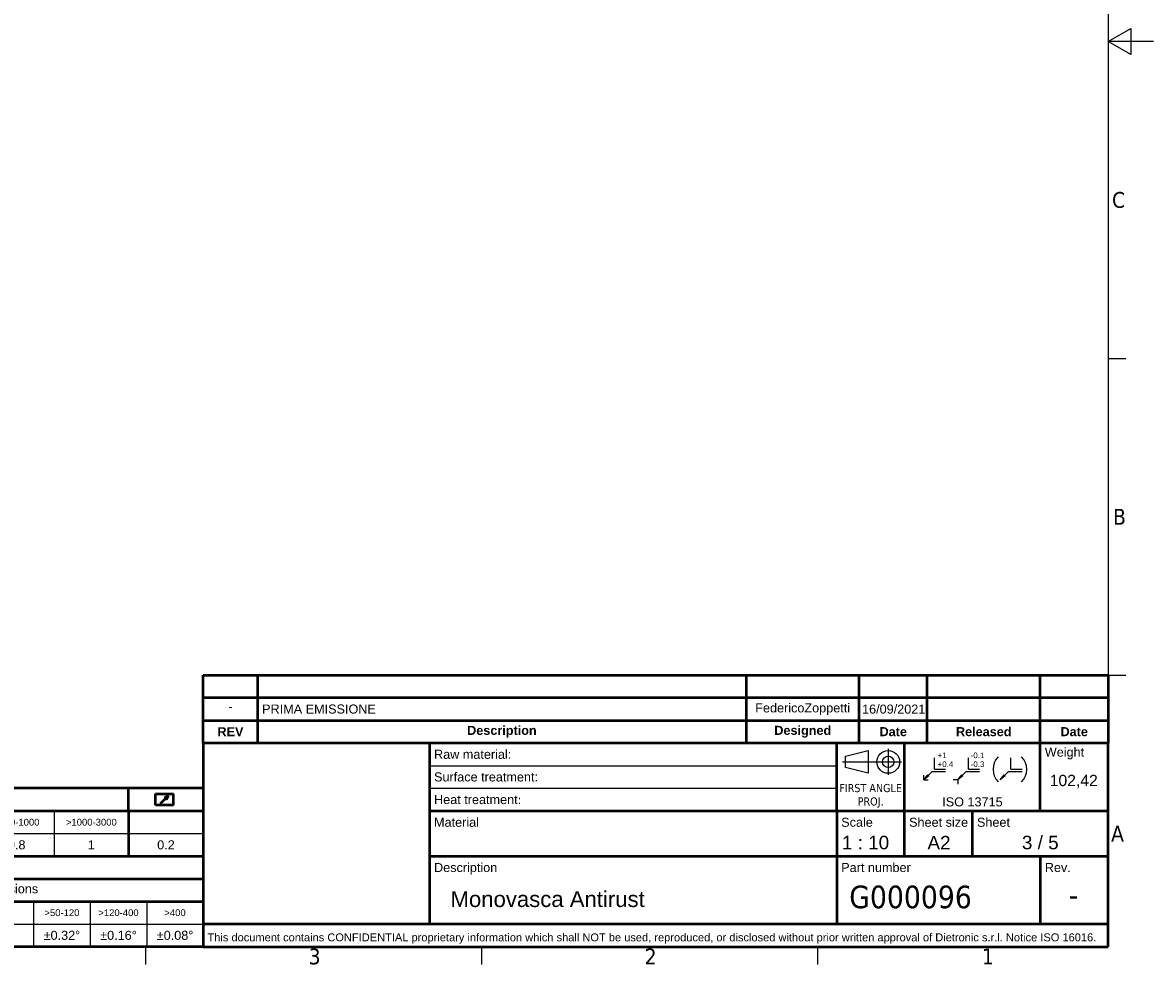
# Model space of a CAD drawing. Header units: millimetres. Extents: x 0 to 5940, y 0 to 4200.
# Tile 17 of 26: x 3441 to 5940, y 61 to 2142. Entities that reach past the tile are written whole.
import ezdxf
from ezdxf.enums import TextEntityAlignment as Align

# ---------------------------------------------------------------- set-up
doc = ezdxf.new("R2010")
doc.units = ezdxf.units.MM
doc.header["$LTSCALE"] = 10
doc.layers.get('0').update_dxf_attribs({"lineweight": 25})
for name, color, linetype, lineweight in [('Geometria schizzo (ISO)', 7, 'Continuous', 25), ('Geometria schizzo(ISO)', 7, 'Continuous', 50), ('Simbolo (ISO)', 7, 'Continuous', 25), ('Titolo (ISO)', 7, 'Continuous', 50)]:
    doc.layers.add(name, color=color, linetype=linetype, lineweight=lineweight)
doc.styles.add('Stile testo11', font='tahoma.ttf')
doc.styles.add('Stile testo132', font='tahoma.ttf')
doc.styles.add('Stile testo136', font='arial.ttf')
doc.styles.add('Stile testo26', font='arial.ttf')
doc.styles.add('Stile testo27', font='arial.ttf')
doc.styles.add('Stile testo68', font='arial.ttf')
doc.styles.add('Testo nota (ISO)', font='tahoma.ttf')

# ---------------------------------------------------------------- blocks, each defined once
blk = doc.blocks.new('Bordi Bordo di default')
at = {"layer": 'Geometria schizzo (ISO)'}
for p, q in [((584, 140), (587.9, 140)), ((584, 70), (587.9, 70)), ((371.25, 10), (371.25, 6.1)), ((445.5, 10), (445.5, 6.1)), ((519.75, 10), (519.75, 6.1))]:
    blk.add_line(p, q, dxfattribs=at)
at = {"layer": 'Geometria schizzo (ISO)', "flags": 128}
for points in [[(10, 10), (10, 410), (584, 410), (584, 10), (10, 10)], [(594, 210), (584, 210), (589, 212.89), (589, 207.11), (584, 210)]]:
    blk.add_lwpolyline(points, dxfattribs=at)
at = {"layer": 'Simbolo (ISO)', "char_height": 3.5, "attachment_point": 7, "style": 'Testo nota (ISO)'}
for s, insert in [('C', (584.86, 173.19)), ('B', (585.08, 103.25)), ('A', (584.66, 33.25)), ('3', (407.29, 6.03)), ('2', (481.56, 6.1)), ('1', (556.09, 6.1))]:
    blk.add_mtext(s, dxfattribs=dict(at, insert=insert))
blk = doc.blocks.new('Cartigli Dietronic')
at = {"color": 7, "linetype": 'Continuous', "lineweight": 25}
for p, q in [((241.72, 239.73), (246.76, 240.99)), ((246.76, 240.99), (246.76, 235.95)), ((251.19, 241.34), (251.19, 235.58)), ((241.09, 238.47), (254.09, 238.47)), ((241.72, 237.21), (241.72, 239.73)), ((261.43, 236.89), (261.43, 239.34)), ((268.93, 236.89), (268.93, 239.34)), ((278.31, 236.89), (278.31, 239.34)), ((246.76, 235.95), (241.72, 237.21)), ((259.05, 234.51), (260.91, 236.37)), ((259.05, 234.51), (259.93, 235.61)), ((259.05, 234.51), (259.05, 235.51)), ((260.15, 235.4), (259.05, 234.51)), ((259.93, 235.61), (260.15, 235.4)), ((260.91, 236.37), (263.88, 236.37)), ((261.43, 236.89), (263.88, 236.89)), ((266.55, 234.51), (268.41, 236.37)), ((266.55, 234.51), (267.43, 235.61)), ((267.65, 235.4), (266.55, 234.51)), ((267.43, 235.61), (267.65, 235.4)), ((268.41, 236.37), (271.38, 236.37)), ((268.93, 236.89), (271.38, 236.89)), ((275.93, 234.51), (277.78, 236.37)), ((275.93, 234.51), (276.81, 235.61)), ((277.03, 235.4), (275.93, 234.51)), ((276.81, 235.61), (277.03, 235.4)), ((277.78, 236.37), (280.76, 236.37)), ((278.31, 236.89), (280.76, 236.89)), ((259.05, 234.51), (260.05, 234.51)), ((266.55, 234.51), (265.55, 234.51)), ((266.55, 234.51), (266.55, 233.51))]:
    blk.add_line(p, q, dxfattribs=at)
at = {"color": 7, "lineweight": 50}
for p, q in [((89.24, 228.88), (89.24, 231.38)), ((89.24, 231.38), (93.24, 231.38)), ((90.34, 229.27), (92.11, 231.03)), ((91.21, 230.54), (92.11, 231.03)), ((91.21, 230.54), (91.64, 230.16)), ((91.64, 230.16), (92.11, 231.03)), ((93.24, 228.88), (93.24, 231.38)), ((93.24, 228.88), (89.24, 228.88))]:
    blk.add_line(p, q, dxfattribs=at)
at = {"color": 7, "linetype": 'Continuous', "lineweight": 25}
for radius in [2.52, 1.26]:
    blk.add_circle((251.19, 238.46), radius, dxfattribs=at)
for centre, start, end in [((278.3, 236.82), 135.5, 224.5), ((277.86, 236.82), 315.5, 44.5)]:
    blk.add_arc(centre, 3.94, start, end, dxfattribs=at)
at = {"layer": 'Geometria schizzo(ISO)'}
for p, q in [((99.8, 252.63), (99.8, 257.63)), ((99.8, 257.63), (299.8, 257.63)), ((111.8, 257.63), (111.8, 242.63)), ((219.8, 257.63), (219.8, 242.63)), ((244.8, 242.63), (244.8, 257.63)), ((259.8, 242.63), (259.8, 257.63)), ((284.8, 242.63), (284.8, 257.63)), ((299.8, 257.63), (299.8, 252.63)), ((99.8, 247.63), (99.8, 252.63)), ((299.8, 252.63), (99.8, 252.63)), ((299.8, 252.63), (299.8, 247.63)), ((99.8, 242.63), (99.8, 247.63)), ((99.8, 247.63), (299.8, 247.63)), ((299.8, 247.63), (299.8, 242.63)), ((254.8, 217.63), (254.8, 227.63)), ((269.8, 217.63), (269.8, 227.63)), ((284.8, 217.63), (284.8, 202.63)), ((299.8, 202.63), (99.8, 202.63))]:
    blk.add_line(p, q, dxfattribs=at)
at = {"layer": 'Titolo (ISO)'}
for p, q in [((99.8, 242.63), (99.8, 197.63)), ((149.8, 242.63), (99.8, 242.63)), ((299.8, 242.63), (149.8, 242.63)), ((149.8, 242.63), (149.8, 202.63)), ((239.8, 227.63), (239.8, 242.63)), ((254.8, 227.63), (254.8, 242.63)), ((284.8, 227.63), (284.8, 242.63)), ((299.8, 197.63), (299.8, 242.63)), ((99.8, 232.63), (-100.2, 232.63)), ((83.3, 227.63), (83.3, 232.63)), ((-100.2, 227.63), (99.8, 227.63)), ((83.3, 227.63), (83.3, 217.63)), ((149.8, 227.63), (299.8, 227.63)), ((239.8, 227.63), (239.8, 217.63)), ((-100.2, 217.63), (99.8, 217.63)), ((149.8, 217.63), (299.8, 217.63)), ((239.8, 217.63), (239.8, 202.63)), ((-100.2, 212.63), (99.8, 212.63)), ((-100.2, 207.63), (99.8, 207.63)), ((99.8, 197.63), (-100.2, 197.63)), ((99.8, 197.63), (299.8, 197.63))]:
    blk.add_line(p, q, dxfattribs=at)
at = {"layer": 'Titolo (ISO)', "lineweight": 25}
for p, q in [((149.8, 237.63), (239.8, 237.63)), ((149.8, 232.63), (239.8, 232.63)), ((66.8, 227.63), (66.8, 217.63)), ((-100.2, 222.63), (99.8, 222.63)), ((62.3, 207.63), (62.3, 197.63)), ((74.8, 207.63), (74.8, 197.63)), ((87.3, 207.63), (87.3, 197.63)), ((-100.2, 202.63), (99.8, 202.63))]:
    blk.add_line(p, q, dxfattribs=at)
at = {"layer": 'Titolo (ISO)', "style": 'Testo nota (ISO)'}
for s, insert, char_height, attachment_point in [('\\fArial|b0|i0;\\H2.0000;-', (105.8, 250.7), 2, 5), ('\\fArial|b0|i0;\\H2.0000;PRIMA EMISSIONE', (112.8, 250.13), 2, 4), ('\\fArial|b1|i0;\\H2.0000;REV', (105.8, 245.13), 2, 5), ('\\fArial|b1|i0;\\H2.0000;Description', (165.8, 245.13), 2, 5), ('\\fArial|b1|i0;\\H2.0000;Designed', (232.3, 245.13), 2, 5), ('\\fArial|b1|i0;\\H2.0000;Date', (252.3, 245.13), 2, 5), ('\\fArial|b1|i0;\\H2.0000;Released', (272.3, 245.13), 2, 5), ('\\fArial|b1|i0;\\H2.0000;Date', (292.3, 245.13), 2, 5), ('\\fArial|b0|i0;\\H2.0000;Raw material:', (150.8, 240.13), 2, 4), ('\\fArial|b0|i0;\\H2.0000;Weight', (285.8, 241.63), 2, 1), ('\\fArial|b0|i0;\\H2.0000;Surface treatment:', (150.8, 235.13), 2, 4), ('\\fArial|b0|i0;\\H2.0000;Heat treatment\\fTahoma|b0|i0;\\H2.0000;:', (150.8, 230.13), 2, 4), ('\\fArial|b0|i0;\\H2.0000;ISO 13715', (269.8, 230.63), 2, 2), ('\\fArial|b0|i0;\\H1.5000;>300-1000', (58.55, 225.13), 1.5, 5), ('\\fArial|b0|i0;\\H1.5000;>1000-3000', (75.05, 225.13), 1.5, 5), ('\\fArial|b0|i0;\\H2.0000;Material', (150.8, 226.13), 2, 1), ('\\fArial|b0|i0;\\H2.0000;Scale', (240.8, 226.13), 2, 1), ('\\fArial|b0|i0;\\H2.0000;Sheet size', (255.8, 226.13), 2, 1), ('\\fArial|b0|i0;\\H2.0000;Sheet', (270.8, 226.13), 2, 1), ('\\fArial|b0|i0;\\H2.0000;0.8', (58.55, 220.13), 2, 5), ('\\fArial|b0|i0;\\H2.0000;1', (75.05, 220.13), 2, 5), ('\\fArial|b0|i0;\\H2.0000;0.2', (91.55, 220.13), 2, 5), ('\\fArial|b0|i0;\\H2.9900;3 / 5', (284.8, 220.63), 2.99, 5), ('\\fArial|b0|i0;\\H2.0000;Description', (150.8, 216.13), 2, 1), ('\\fArial|b0|i0;\\H2.0000;Part number', (240.8, 216.13), 2, 1), ('\\fArial|b0|i0;\\H2.0000;Rev.', (285.8, 216.13), 2, 1), ('\\fArial|b0|i0;\\H2.0000;Angular Dimensions', (38.3, 210.13), 2, 4), ('\\fArial|b0|i0;\\H1.5000;>50-120', (68.55, 205.13), 1.5, 5), ('\\fArial|b0|i0;\\H1.5000;>120-400', (81.05, 205.13), 1.5, 5), ('\\fArial|b0|i0;\\H1.5000;>400', (93.55, 205.13), 1.5, 5), ('\\fArial|b0|i0;\\H2.0000;±0.32°', (68.55, 200.13), 2, 5), ('\\fArial|b0|i0;\\H2.0000;±0.16°', (81.05, 200.13), 2, 5), ('\\fArial|b0|i0;\\H2.0000;±0.08°', (93.55, 200.13), 2, 5)]:
    blk.add_mtext(s, dxfattribs=dict(at, insert=insert, char_height=char_height, attachment_point=attachment_point))
for s, insert, char_height, attachment_point, line_spacing_factor in [('\\fArial|b0|i0;\\H1.2500;+1           -0.1\\P\\fArial|b0|i0;\\H1.2500;+0.4        -0.3', (262.1, 240.54), 1.25, 1, 0.944221), ('\\fTahoma|b0|i0;\\H1.8000;FIRST ANGLE\\P\\fTahoma|b0|i0;\\H1.8000;PROJ.', (247.3, 233.59), 1.8, 2, 0.987884)]:
    blk.add_mtext(s, dxfattribs=dict(at, insert=insert, char_height=char_height, attachment_point=attachment_point, line_spacing_factor=line_spacing_factor))
at = {"layer": 'Titolo (ISO)', "insert": (100.72, 200.57), "char_height": 1.75, "width": 201.2462, "attachment_point": 1, "style": 'Testo nota (ISO)'}
blk.add_mtext('\\fArial|b0|i0;\\H1.7500;This document contains CONFIDENTIAL proprietary information which shall NOT be used, reproduced, or disclosed without prior written approval of Dietronic s.r.l. Notice ISO 16016.', dxfattribs=at)
at = {"layer": 'Titolo (ISO)'}
for tag, style, p in [('REV1', 'Stile testo68', (105.8, 255.13)), ('REV1-AUTORE', 'Stile testo68', (232.3, 255.13)), ('REV1-DATA_CREAZIONE', 'Stile testo68', (252.3, 255.13)), ('REV1-APPROVATORE', 'Stile testo68', (272.3, 255.13)), ('REV1-DATA_APPROVAZIONE', 'Stile testo68', (292.3, 255.13)), ('REV0-APPROVATORE', 'Stile testo68', (272.3, 250.13)), ('REV0-DATA_APPROVAZIONE', 'Stile testo11', (292.3, 250.13))]:
    blk.add_attdef(tag, text='', height=2, dxfattribs=dict(at, style=style)).set_placement(p, align=Align.MIDDLE_CENTER)
for tag, height, style, p in [('REV1-DESCRIZIONE', 2, 'Stile testo68', (112.8, 255.13)), ('Semilavorato', 2, 'Stile testo11', (168.8, 240.13)), ('Trattamento_Superficiale', 2, 'Stile testo68', (174.8, 235.13)), ('Trattamento_Termico', 2, 'Stile testo68', (170.8, 230.13)), ('Materiale_Dietronic', 3.5, 'Testo nota (ISO)', (154.8, 220.63))]:
    blk.add_attdef(tag, text='', height=height, dxfattribs=dict(at, style=style)).set_placement(p, align=Align.MIDDLE_LEFT)
for tag, p, height, style in [('AUTORE_001', (221.8, 249.4), 2, 'Stile testo68'), ('DATA_CREAZIONE_001', (245.41, 249.13), 2, 'Stile testo68'), ('Massa_001', (286.88, 233.12), 2.49, 'Stile testo26'), ('Scala_vista_iniziale_001', (240.95, 219.15), 2.99, 'Stile testo136'), ('Dimensioni_foglio_001', (259.86, 219.12), 2.99, 'Stile testo136'), ('DESCRIZIONE_001', (154.44, 206.4), 3.5, 'Stile testo27'), ('NUMERO_PARTE_001', (242.58, 206.13), 5, 'Stile testo132'), ('NUMERO_REVISIONE_001', (291.05, 206.63), 5, 'Stile testo132')]:
    blk.add_attdef(tag, p, '', height=height, dxfattribs=dict(at, style=style))

msp = doc.modelspace()

# ---------------------------------------------------------------- block references
at = {"xscale": 10, "yscale": 10, "zscale": 10}
msp.add_blockref('Bordi Bordo di default', (0, 0), dxfattribs=at)
msp.add_blockref('Cartigli Dietronic', (2842.003, -1876.252), dxfattribs=at).add_auto_attribs({'Massa_001': '102,42', 'NUMERO_REVISIONE_001': '-', 'Scala_vista_iniziale_001': '1 : 10', 'Dimensioni_foglio_001': 'A2', 'DESCRIZIONE_001': 'Monovasca Antirust', 'AUTORE_001': 'FedericoZoppetti', 'DATA_CREAZIONE_001': '16/09/2021', 'NUMERO_PARTE_001': 'G000096'})

doc.saveas('drawing.dxf')
